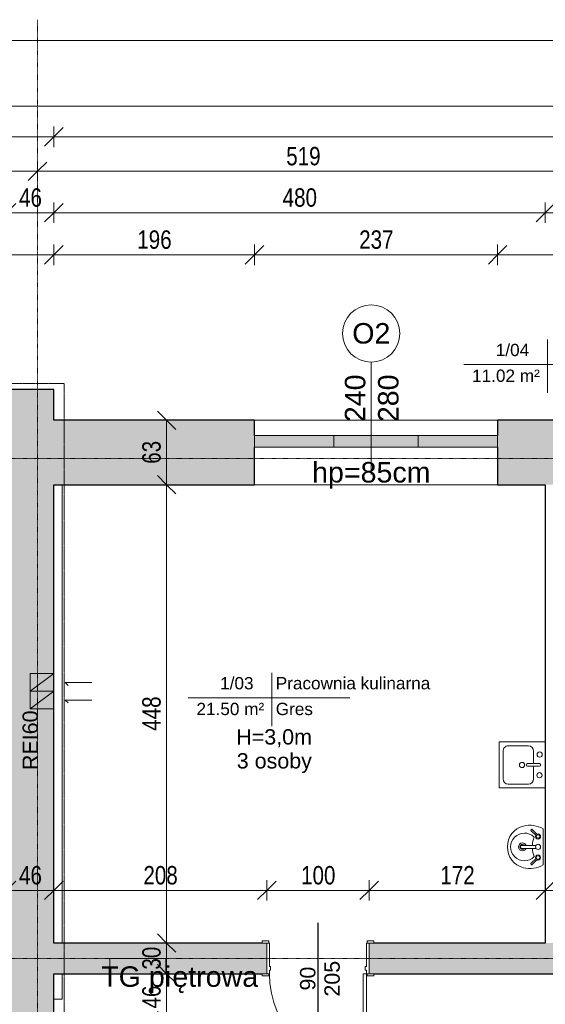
# Model space of a CAD drawing. Header units: centimetres. Extents: x 14785 to 20067, y -11124 to -8451.
# Tile 20 of 26: x 16807 to 17321, y -9414 to -8451. Entities that reach past the tile are written whole.
import ezdxf

# ---------------------------------------------------------------- set-up
doc = ezdxf.new("R2010")
doc.units = ezdxf.units.CM
doc.header["$XCLIPFRAME"] = 2
for name, pattern in [('Aligning Line 1_8_', [0.635, 0.3175, -0.3175]), ('Linia siatki', [0.9925, 0.47, -0.2175, 0.0875, -0.2175]), ('Linia wyrównania', [0.32004, 0.16002, -0.16002])]:
    doc.linetypes.add(name, pattern=pattern)
for name, color, linetype, lineweight in [('A-ANNO-DIMS', 211, 'Continuous', 9), ('A-ANNO-DIMS-100', 211, 'Continuous', 9), ('A-AREA-IDEN', 2, 'Continuous', 9), ('A-DETL', 90, 'Continuous', 9), ('A-DETL-MEDM', 33, 'Continuous', 25), ('A-DETL-THIN', 151, 'Continuous', 9), ('A-DOOR', 31, 'Continuous', 9), ('A-DOOR-FRAM', 31, 'Continuous', 18), ('A-FLOR', 192, 'Continuous', 9), ('A-GLAZ', 151, 'Continuous', 9), ('A-WALL', 113, 'Continuous', 9), ('A-WALL-PATT', 111, 'Continuous', 25), ('G-ANNO-REFR', 1, 'Linia wyrównania', 9), ('G-ANNO-TEXT', 231, 'Continuous', 9), ('I-WALL', 2, 'Continuous', 9), ('P-SANR-FIXT', 6, 'Continuous', 9), ('S-GRID', 1, 'Continuous', 9)]:
    doc.layers.add(name, color=color, linetype=linetype, lineweight=lineweight)
doc.styles.add('Arial_1', font='arial.ttf', dxfattribs={"height": 12})
doc.styles.add('Arial_3', font='arial.ttf', dxfattribs={"height": 15})
doc.styles.add('Arial_4', font='arial.ttf', dxfattribs={"width": 0.8, "height": 18})
doc.styles.add('Arial_5', font='arial.ttf', dxfattribs={"height": 20})
doc.dimstyles.new('Przekątna_-_1_8_mm_Arial', dxfattribs={"dimscale": 30.48, "dimtxt": 18.364669, "dimasz": 0.590551, "dimexe": 0.328084, "dimexo": 0.0625, "dimgap": 0.016404, "dimtad": 1, "dimdec": 0, "dimdsep": 46, "dimtxsty": 'Arial_4', "dimblk1": 'OBLIQUE', "dimblk2": 'OBLIQUE', "dimsah": 1, "dimcen": 0.09, "dimazin": 0, "dimtfac": 1, "dimtdec": 4, "dimtix": 1, "dimtmove": 0, "dimatfit": 3, "dimfxl": 0.328084, "dimfxlon": 1, "dimtvp": 1, "dimtolj": 1, "dimtzin": 0, "dimarcsym": 2})
picture_1 = doc.add_image_def('image1.png', size_in_pixel=(425, 587))

# ---------------------------------------------------------------- blocks, each defined once
blk = doc.blocks.new('wewnetrzne dwupanelowe - 900 x 2100mm-640922-4_Poziom piętra')
at = {"layer": 'A-DOOR'}
for p, q in [((-54.635, 17.3175), (-48.135, 17.3175)), ((-54.635, 15.3175), (-54.635, 17.3175)), ((-48.135, 15.3175), (-54.635, 15.3175)), ((-48.135, 17.3175), (-48.135, 15.3175)), ((48.135, 17.3175), (54.635, 17.3175)), ((48.135, 15.3175), (48.135, 17.3175)), ((54.635, 15.3175), (48.135, 15.3175)), ((54.635, 17.3175), (54.635, 15.3175)), ((-54.635, -14.6825), (-48.135, -14.6825)), ((-54.635, -16.6825), (-54.635, -14.6825)), ((-48.135, -16.6825), (-54.635, -16.6825)), ((-48.135, -14.6825), (-48.135, -16.6825)), ((48.135, -14.6825), (54.635, -14.6825)), ((48.135, -16.6825), (48.135, -14.6825)), ((54.635, -16.6825), (48.135, -16.6825)), ((54.635, -14.6825), (54.635, -16.6825))]:
    blk.add_line(p, q, dxfattribs=at)
at = {"layer": 'A-DOOR', "lineweight": 18}
for p, q in [((44, -14.6825), (47.5, -14.6825)), ((44, -109.6825), (44, -14.6825)), ((47.5, -14.6825), (47.5, -109.6825)), ((47.5, -109.6825), (44, -109.6825))]:
    blk.add_line(p, q, dxfattribs=at)
at = {"layer": 'A-DOOR'}
blk.add_arc((47.5, -14.6825), 95, 180, 270, dxfattribs=at)
at = {"layer": 'A-DOOR-FRAM'}
for p, q in [((-50, 15.3175), (-47.5, 15.3175)), ((-50, -14.6825), (-50, 15.3175)), ((-47.5, 15.3175), (-47.5, -7.69)), ((47.5, 15.3175), (50, 15.3175)), ((47.5, -7.69), (47.5, 15.3175)), ((50, 15.3175), (50, -14.6825)), ((-47.5, -7.69), (-46.23, -7.69)), ((-46.23, -7.69), (-46.23, -11.1825)), ((46.23, -7.69), (47.5, -7.69)), ((46.23, -11.1825), (46.23, -7.69)), ((-47.5, -14.6825), (-50, -14.6825)), ((-47.5, -11.1825), (-47.5, -14.6825)), ((-46.23, -11.1825), (-47.5, -11.1825)), ((47.5, -11.1825), (46.23, -11.1825)), ((47.5, -14.6825), (47.5, -11.1825)), ((50, -14.6825), (47.5, -14.6825))]:
    blk.add_line(p, q, dxfattribs=at)
blk = doc.blocks.new('Aluminum_2 szybowe - 160x140 wymiana-631431-4_Poziom piętra')
at = {"layer": 'A-GLAZ'}
blk.add_hatch(color=256, dxfattribs=at).paths.add_polyline_path([(22.84, 7.73), (22.84, 19.16), (-137.16, 19.16), (-137.16, 7.73), (-117.37, 7.73)])
for p, q in [((-137.16, 19.16), (22.84, 19.16)), ((-137.16, 7.73), (-137.16, 19.16)), ((22.84, 19.16), (22.84, 7.73)), ((22.84, 7.73), (-137.16, 7.73))]:
    blk.add_line(p, q, dxfattribs=at)
blk = doc.blocks.new('Lavabo mural - 05 - 440mm x 350mm-346807-4_Poziom piętra')
at = {"layer": 'P-SANR-FIXT'}
for p, q in [((17.65, 0), (-17.65, 0)), ((-17.19, -11.05), (-11.74, -5.6)), ((-16.1, -12.14), (-10.65, -6.69)), ((-1.5, -21.49), (-1.5, -7.07)), ((1.5, -21.49), (1.5, -7.07)), ((16.41, -12.14), (10.96, -6.69)), ((17.5, -11.05), (12.05, -5.6))]:
    blk.add_line(p, q, dxfattribs=at)
for centre, radius, start, end in [((5.33, -13.08), 26.44, 150.36495, 193.63505), ((-5.33, -13.08), 26.44, 346.36495, 29.63505), ((0, -18.36), 13.5, 135.46291, 45.05561), ((-10.13, -5.07), 2.5, 0, 180), ((-10.13, -5.07), 2.5, 180, 207.05328), ((-10.13, -5.07), 1.7, 360, 180), ((-10.13, -5.07), 1.7, 180, 198.05956), ((-10.13, -5.07), 1.7, 198.05956, 360), ((-10.13, -5.07), 2.5, 242.94672, 0), ((-0.16, 16.03), 26.66, 249.19864, 267.10928), ((0, -5.07), 2.5, 0, 180), ((0, -5.07), 2.5, 180, 0), ((-0.16, 16.03), 26.66, 273.5606, 291.31988), ((10.43, -5.07), 2.5, 360, 180), ((10.43, -5.07), 2.5, 180, 297.05328), ((10.43, -5.07), 1.7, 0, 180), ((10.43, -5.07), 1.7, 180, 0), ((10.43, -5.07), 2.5, 332.94672, 360), ((0, -20.36), 3.86, 112.88275, 180), ((0, -20.36), 2.35, 129.68263, 180), ((0, -20.36), 3.86, 360, 67.11782), ((0, -20.36), 2.35, 360, 50.3185), ((-0.59, -14.51), 20.35, 193.63505, 271.65578), ((0, -20.36), 3.86, 180, 360), ((0, -20.36), 2.35, 180, 360), ((0.59, -14.51), 20.35, 268.34422, 346.36495)]:
    blk.add_arc(centre, radius, start, end, dxfattribs=at)
for centre, major_axis, ratio, start_param, end_param in [((-16.65, -11.59), (-0.545, 0.545), 0.274309, 0, 3.141593), ((16.95, -11.59), (0.545, 0.545), 0.274309, 3.141593, 6.283185), ((0, -21.49), (-1.5, 0), 0.428525, 0, 3.141593)]:
    blk.add_ellipse(centre, major_axis=major_axis, ratio=ratio, start_param=start_param, end_param=end_param, dxfattribs=at)
blk = doc.blocks.new('Zlew kuchenny - typu wyspowego - 450 x 450mm-657858-4_Poziom piętra')
at = {"layer": 'P-SANR-FIXT'}
for p, q in [((-20.93, 22.27), (24.07, 22.27)), ((-20.93, -22.73), (-20.93, 22.27)), ((24.07, 22.27), (24.07, -22.73)), ((-17.12, -6.22), (-17.12, 13.38)), ((-12.04, 18.46), (15.18, 18.46)), ((20.26, 13.38), (20.26, -6.22)), ((0.3, -17.02), (0.3, -5.31)), ((2.84, -17.02), (2.84, -5.31)), ((0.3, -11.3), (-12.04, -11.3)), ((15.18, -11.3), (2.84, -11.3))]:
    blk.add_line(p, q, dxfattribs=at)
for centre, radius, start, end in [((-12.04, 13.38), 5.08, 90, 180), ((15.18, 13.38), 5.08, 360, 90), ((1.57, 0), 2.54, 360, 180), ((1.57, 0), 2.54, 180, 0), ((-12.04, -6.22), 5.08, 180, 270), ((1.57, -5.31), 1.27, 360, 180), ((15.18, -6.22), 5.08, 270, 0), ((-8.43, -17.02), 2.54, 0, 180), ((-8.43, -17.02), 2.54, 180, 0), ((1.57, -17.02), 1.27, 180, 0), ((11.73, -17.23), 2.54, 360, 180), ((11.73, -17.23), 2.54, 180, 0)]:
    blk.add_arc(centre, radius, start, end, dxfattribs=at)
blk = doc.blocks.new('Etyk_pom_1_mala - Etyk_pom_1_mala-219433-4_Poziom piętra')
at = {"layer": 'A-AREA-IDEN'}
for p, q in [((-0.0958, 0.1444), (-0.0958, -0.3781)), ((-0.9154, -0.1015), (0.6661, -0.1015))]:
    blk.add_line(p, q, dxfattribs=at)
blk = doc.blocks.new('DIMBLOCK12-4_Poziom piętra')
at = {"layer": 'A-ANNO-DIMS-100'}
for p, q in [((16720.62, -8680.96), (16720.62, -8670.96)), ((16720.62, -8680.96), (16729.62, -8671.96)), ((16840.62, -8680.96), (16840.62, -8670.96)), ((16840.62, -8680.96), (16849.62, -8671.96)), ((16720.62, -8680.96), (16711.62, -8689.96)), ((16720.62, -8680.96), (16840.62, -8680.96)), ((16720.62, -8680.96), (16720.62, -8690.96)), ((16840.62, -8680.96), (16831.62, -8689.96)), ((16840.62, -8680.96), (16840.62, -8690.96))]:
    blk.add_line(p, q, dxfattribs=at)
at = {"layer": 'A-ANNO-DIMS-100', "color": 0, "insert": (16764.09, -8657.09), "char_height": 18, "width": 39.6677, "attachment_point": 1, "line_spacing_factor": 0.941778, "style": 'Arial_4'}
blk.add_mtext('120', dxfattribs=at)
blk = doc.blocks.new('_Oblique')
at = {"color": 0, "linetype": 'ByBlock', "lineweight": -2}
blk.add_line((-0.5, -0.5), (0.5, 0.5), dxfattribs=at)
blk = doc.blocks.new('DIMBLOCK13-4_Poziom piętra')
at = {"layer": 'A-ANNO-DIMS-100'}
for p, q in [((16840.62, -8680.96), (16840.62, -8670.96)), ((16840.62, -8680.96), (16849.62, -8671.96)), ((17036.62, -8680.96), (17036.62, -8670.96)), ((17036.62, -8680.96), (17045.62, -8671.96)), ((16840.62, -8680.96), (16831.62, -8689.96)), ((16840.62, -8680.96), (17036.62, -8680.96)), ((16840.62, -8680.96), (16840.62, -8690.96)), ((17036.62, -8680.96), (17027.62, -8689.96)), ((17036.62, -8680.96), (17036.62, -8690.96))]:
    blk.add_line(p, q, dxfattribs=at)
at = {"layer": 'A-ANNO-DIMS-100', "color": 0, "insert": (16922.09, -8657.09), "char_height": 18, "width": 39.6677, "attachment_point": 1, "line_spacing_factor": 0.941778, "style": 'Arial_4'}
blk.add_mtext('196', dxfattribs=at)
blk = doc.blocks.new('DIMBLOCK14-4_Poziom piętra')
at = {"layer": 'A-ANNO-DIMS-100'}
for p, q in [((17036.62, -8680.96), (17036.62, -8670.96)), ((17036.62, -8680.96), (17045.62, -8671.96)), ((17274.08, -8680.96), (17274.08, -8670.96)), ((17274.08, -8680.96), (17283.08, -8671.96)), ((17036.62, -8680.96), (17027.62, -8689.96)), ((17036.62, -8680.96), (17274.08, -8680.96)), ((17036.62, -8680.96), (17036.62, -8690.96)), ((17274.08, -8680.96), (17265.08, -8689.96)), ((17274.08, -8680.96), (17274.08, -8690.96))]:
    blk.add_line(p, q, dxfattribs=at)
at = {"layer": 'A-ANNO-DIMS-100', "color": 0, "insert": (17138.82, -8657.09), "char_height": 18, "width": 39.6677, "attachment_point": 1, "line_spacing_factor": 0.941778, "style": 'Arial_4'}
blk.add_mtext('237', dxfattribs=at)
blk = doc.blocks.new('DIMBLOCK15-4_Poziom piętra')
at = {"layer": 'A-ANNO-DIMS-100'}
for p, q in [((17274.08, -8680.96), (17274.08, -8670.96)), ((17274.08, -8680.96), (17283.08, -8671.96)), ((17469.62, -8680.96), (17469.62, -8670.96)), ((17469.62, -8680.96), (17478.62, -8671.96)), ((17274.08, -8680.96), (17265.08, -8689.96)), ((17274.08, -8680.96), (17469.62, -8680.96)), ((17274.08, -8680.96), (17274.08, -8690.96)), ((17469.62, -8680.96), (17460.62, -8689.96)), ((17469.62, -8680.96), (17469.62, -8690.96))]:
    blk.add_line(p, q, dxfattribs=at)
at = {"layer": 'A-ANNO-DIMS-100', "color": 0, "insert": (17355.32, -8657.09), "char_height": 18, "width": 39.6677, "attachment_point": 1, "line_spacing_factor": 0.941778, "style": 'Arial_4'}
blk.add_mtext('196', dxfattribs=at)
blk = doc.blocks.new('DIMBLOCK29-4_Poziom piętra')
at = {"layer": 'A-ANNO-DIMS-100'}
for p, q in [((16794.62, -8639.81), (16794.62, -8629.81)), ((16794.62, -8639.81), (16803.62, -8630.81)), ((16840.62, -8639.81), (16840.62, -8629.81)), ((16840.62, -8639.81), (16849.62, -8630.81)), ((16794.62, -8639.81), (16785.62, -8648.81)), ((16794.62, -8639.81), (16840.62, -8639.81)), ((16794.62, -8639.81), (16794.62, -8649.81)), ((16840.62, -8639.81), (16831.62, -8648.81)), ((16840.62, -8639.81), (16840.62, -8649.81))]:
    blk.add_line(p, q, dxfattribs=at)
at = {"layer": 'A-ANNO-DIMS-100', "color": 0, "insert": (16806.6, -8615.94), "char_height": 18, "width": 26.4451, "attachment_point": 1, "line_spacing_factor": 0.941778, "style": 'Arial_4'}
blk.add_mtext('46', dxfattribs=at)
blk = doc.blocks.new('DIMBLOCK30-4_Poziom piętra')
at = {"layer": 'A-ANNO-DIMS-100'}
for p, q in [((16840.62, -8639.81), (16840.62, -8629.81)), ((16840.62, -8639.81), (16849.62, -8630.81)), ((17320.62, -8639.81), (17320.62, -8629.81)), ((17320.62, -8639.81), (17329.62, -8630.81)), ((16840.62, -8639.81), (16831.62, -8648.81)), ((16840.62, -8639.81), (17320.62, -8639.81)), ((16840.62, -8639.81), (16840.62, -8649.81)), ((17320.62, -8639.81), (17311.62, -8648.81)), ((17320.62, -8639.81), (17320.62, -8649.81))]:
    blk.add_line(p, q, dxfattribs=at)
at = {"layer": 'A-ANNO-DIMS-100', "color": 0, "insert": (17064.09, -8615.94), "char_height": 18, "width": 39.6677, "attachment_point": 1, "line_spacing_factor": 0.941778, "style": 'Arial_4'}
blk.add_mtext('480', dxfattribs=at)
blk = doc.blocks.new('DIMBLOCK31-4_Poziom piętra')
at = {"layer": 'A-ANNO-DIMS-100'}
for p, q in [((17320.62, -8639.81), (17320.62, -8629.81)), ((17320.62, -8639.81), (17329.62, -8630.81)), ((17360.62, -8639.81), (17360.62, -8629.81)), ((17360.62, -8639.81), (17369.62, -8630.81)), ((17320.62, -8639.81), (17311.62, -8648.81)), ((17320.62, -8639.81), (17360.62, -8639.81)), ((17320.62, -8639.81), (17320.62, -8649.81)), ((17360.62, -8639.81), (17351.62, -8648.81)), ((17360.62, -8639.81), (17360.62, -8649.81))]:
    blk.add_line(p, q, dxfattribs=at)
at = {"layer": 'A-ANNO-DIMS-100', "color": 0, "insert": (17329.6, -8615.94), "char_height": 18, "width": 26.4451, "attachment_point": 1, "line_spacing_factor": 0.941778, "style": 'Arial_4'}
blk.add_mtext('40', dxfattribs=at)
blk = doc.blocks.new('DIMBLOCK40-4_Poziom piętra')
at = {"layer": 'A-ANNO-DIMS-100'}
for p, q in [((16475.62, -8599.34), (16475.62, -8589.34)), ((16475.62, -8599.34), (16484.62, -8590.34)), ((16824.62, -8599.34), (16824.62, -8589.34)), ((16824.62, -8599.34), (16833.62, -8590.34)), ((16475.62, -8599.34), (16466.62, -8608.34)), ((16475.62, -8599.34), (16824.62, -8599.34)), ((16475.62, -8599.34), (16475.62, -8609.34)), ((16824.62, -8599.34), (16815.62, -8608.34)), ((16824.62, -8599.34), (16824.62, -8609.34))]:
    blk.add_line(p, q, dxfattribs=at)
at = {"layer": 'A-ANNO-DIMS-100', "color": 0, "insert": (16633.59, -8575.48), "char_height": 18, "width": 39.6677, "attachment_point": 1, "line_spacing_factor": 0.941778, "style": 'Arial_4'}
blk.add_mtext('349', dxfattribs=at)
blk = doc.blocks.new('DIMBLOCK41-4_Poziom piętra')
at = {"layer": 'A-ANNO-DIMS-100'}
for p, q in [((16824.62, -8599.34), (16824.62, -8589.34)), ((16824.62, -8599.34), (16833.62, -8590.34)), ((17343.62, -8599.34), (17343.62, -8589.34)), ((17343.62, -8599.34), (17352.62, -8590.34)), ((16824.62, -8599.34), (16815.62, -8608.34)), ((16824.62, -8599.34), (17343.62, -8599.34)), ((16824.62, -8599.34), (16824.62, -8609.34)), ((17343.62, -8599.34), (17334.62, -8608.34)), ((17343.62, -8599.34), (17343.62, -8609.34))]:
    blk.add_line(p, q, dxfattribs=at)
at = {"layer": 'A-ANNO-DIMS-100', "color": 0, "insert": (17067.59, -8575.48), "char_height": 18, "width": 39.6677, "attachment_point": 1, "line_spacing_factor": 0.941778, "style": 'Arial_4'}
blk.add_mtext('519', dxfattribs=at)
blk = doc.blocks.new('DIMBLOCK45-4_Poziom piętra')
at = {"layer": 'A-ANNO-DIMS-100'}
for p, q in [((16193.62, -8565.63), (16193.62, -8555.63)), ((16193.62, -8565.63), (16202.62, -8556.63)), ((16840.62, -8565.63), (16840.62, -8555.63)), ((16840.62, -8565.63), (16849.62, -8556.63)), ((16193.62, -8565.63), (16184.62, -8574.63)), ((16193.62, -8565.63), (16840.62, -8565.63)), ((16193.62, -8565.63), (16193.62, -8575.63)), ((16840.62, -8565.63), (16831.62, -8574.63)), ((16840.62, -8565.63), (16840.62, -8575.63))]:
    blk.add_line(p, q, dxfattribs=at)
at = {"layer": 'A-ANNO-DIMS-100', "color": 0, "insert": (16500.59, -8541.77), "char_height": 18, "width": 39.6677, "attachment_point": 1, "line_spacing_factor": 0.941778, "style": 'Arial_4'}
blk.add_mtext('647', dxfattribs=at)
blk = doc.blocks.new('DIMBLOCK46-4_Poziom piętra')
at = {"layer": 'A-ANNO-DIMS-100'}
for p, q in [((16840.62, -8565.63), (16840.62, -8555.63)), ((16840.62, -8565.63), (16849.62, -8556.63)), ((17920.62, -8565.63), (17920.62, -8555.63)), ((17920.62, -8565.63), (17929.62, -8556.63)), ((16840.62, -8565.63), (16831.62, -8574.63)), ((16840.62, -8565.63), (17920.62, -8565.63)), ((16840.62, -8565.63), (16840.62, -8575.63)), ((17920.62, -8565.63), (17911.62, -8574.63)), ((17920.62, -8565.63), (17920.62, -8575.63))]:
    blk.add_line(p, q, dxfattribs=at)
at = {"layer": 'A-ANNO-DIMS-100', "color": 0, "insert": (17358.58, -8541.77), "char_height": 18, "width": 52.8902, "attachment_point": 1, "line_spacing_factor": 0.941778, "style": 'Arial_4'}
blk.add_mtext('1080', dxfattribs=at)
blk = doc.blocks.new('DIMBLOCK47-4_Poziom piętra')
at = {"layer": 'A-ANNO-DIMS-100'}
for p, q in [((15120.62, -8535.51), (15120.62, -8525.51)), ((15120.62, -8535.51), (15129.62, -8526.51)), ((17920.62, -8535.51), (17920.62, -8525.51)), ((17920.62, -8535.51), (17929.62, -8526.51)), ((15120.62, -8535.51), (15111.62, -8544.51)), ((15120.62, -8535.51), (17920.62, -8535.51)), ((15120.62, -8535.51), (15120.62, -8545.51)), ((17920.62, -8535.51), (17911.62, -8544.51)), ((17920.62, -8535.51), (17920.62, -8545.51))]:
    blk.add_line(p, q, dxfattribs=at)
at = {"layer": 'A-ANNO-DIMS-100', "color": 0, "insert": (16498.58, -8511.64), "char_height": 18, "width": 52.8902, "attachment_point": 1, "line_spacing_factor": 0.941778, "style": 'Arial_4'}
blk.add_mtext('2800', dxfattribs=at)
blk = doc.blocks.new('DIMBLOCK174-4_Poziom piętra')
at = {"layer": 'A-ANNO-DIMS-100'}
for p, q in [((16794.62, -9302.32), (16794.62, -9292.32)), ((16794.62, -9302.32), (16803.62, -9293.32)), ((16840.62, -9302.32), (16840.62, -9292.32)), ((16840.62, -9302.32), (16849.62, -9293.32)), ((16794.62, -9302.32), (16785.62, -9311.32)), ((16794.62, -9302.32), (16840.62, -9302.32)), ((16794.62, -9302.32), (16794.62, -9312.32)), ((16840.62, -9302.32), (16831.62, -9311.32)), ((16840.62, -9302.32), (16840.62, -9312.32))]:
    blk.add_line(p, q, dxfattribs=at)
at = {"layer": 'A-ANNO-DIMS-100', "color": 0, "insert": (16806.6, -9278.45), "char_height": 18, "width": 26.4451, "attachment_point": 1, "line_spacing_factor": 0.941778, "style": 'Arial_4'}
blk.add_mtext('46', dxfattribs=at)
blk = doc.blocks.new('DIMBLOCK175-4_Poziom piętra')
at = {"layer": 'A-ANNO-DIMS-100'}
for p, q in [((16840.62, -9302.32), (16840.62, -9292.32)), ((16840.62, -9302.32), (16849.62, -9293.32)), ((17048.62, -9302.32), (17048.62, -9292.32)), ((17048.62, -9302.32), (17057.62, -9293.32)), ((16840.62, -9302.32), (16831.62, -9311.32)), ((16840.62, -9302.32), (17048.62, -9302.32)), ((16840.62, -9302.32), (16840.62, -9312.32)), ((17048.62, -9302.32), (17039.62, -9311.32)), ((17048.62, -9302.32), (17048.62, -9312.32))]:
    blk.add_line(p, q, dxfattribs=at)
at = {"layer": 'A-ANNO-DIMS-100', "color": 0, "insert": (16928.09, -9278.45), "char_height": 18, "width": 39.6677, "attachment_point": 1, "line_spacing_factor": 0.941778, "style": 'Arial_4'}
blk.add_mtext('208', dxfattribs=at)
blk = doc.blocks.new('DIMBLOCK176-4_Poziom piętra')
at = {"layer": 'A-ANNO-DIMS-100'}
for p, q in [((17048.62, -9302.32), (17048.62, -9292.32)), ((17048.62, -9302.32), (17057.62, -9293.32)), ((17148.62, -9302.32), (17148.62, -9292.32)), ((17148.62, -9302.32), (17157.62, -9293.32)), ((17048.62, -9302.32), (17039.62, -9311.32)), ((17048.62, -9302.32), (17148.62, -9302.32)), ((17048.62, -9302.32), (17048.62, -9312.32)), ((17148.62, -9302.32), (17139.62, -9311.32)), ((17148.62, -9302.32), (17148.62, -9312.32))]:
    blk.add_line(p, q, dxfattribs=at)
at = {"layer": 'A-ANNO-DIMS-100', "color": 0, "insert": (17082.09, -9278.45), "char_height": 18, "width": 39.6677, "attachment_point": 1, "line_spacing_factor": 0.941778, "style": 'Arial_4'}
blk.add_mtext('100', dxfattribs=at)
blk = doc.blocks.new('DIMBLOCK177-4_Poziom piętra')
at = {"layer": 'A-ANNO-DIMS-100'}
for p, q in [((17148.62, -9302.32), (17148.62, -9292.32)), ((17148.62, -9302.32), (17157.62, -9293.32)), ((17320.62, -9302.32), (17320.62, -9292.32)), ((17320.62, -9302.32), (17329.62, -9293.32)), ((17148.62, -9302.32), (17139.62, -9311.32)), ((17148.62, -9302.32), (17320.62, -9302.32)), ((17148.62, -9302.32), (17148.62, -9312.32)), ((17320.62, -9302.32), (17311.62, -9311.32)), ((17320.62, -9302.32), (17320.62, -9312.32))]:
    blk.add_line(p, q, dxfattribs=at)
at = {"layer": 'A-ANNO-DIMS-100', "color": 0, "insert": (17218.09, -9278.45), "char_height": 18, "width": 39.6677, "attachment_point": 1, "line_spacing_factor": 0.941778, "style": 'Arial_4'}
blk.add_mtext('172', dxfattribs=at)
blk = doc.blocks.new('DIMBLOCK178-4_Poziom piętra')
at = {"layer": 'A-ANNO-DIMS-100'}
for p, q in [((17320.62, -9302.32), (17320.62, -9292.32)), ((17320.62, -9302.32), (17329.62, -9293.32)), ((17360.62, -9302.32), (17360.62, -9292.32)), ((17360.62, -9302.32), (17369.62, -9293.32)), ((17320.62, -9302.32), (17311.62, -9311.32)), ((17320.62, -9302.32), (17360.62, -9302.32)), ((17320.62, -9302.32), (17320.62, -9312.32)), ((17360.62, -9302.32), (17351.62, -9311.32)), ((17360.62, -9302.32), (17360.62, -9312.32))]:
    blk.add_line(p, q, dxfattribs=at)
at = {"layer": 'A-ANNO-DIMS-100', "color": 0, "insert": (17329.6, -9278.45), "char_height": 18, "width": 26.4451, "attachment_point": 1, "line_spacing_factor": 0.941778, "style": 'Arial_4'}
blk.add_mtext('40', dxfattribs=at)
blk = doc.blocks.new('DIMBLOCK240-4_Poziom piętra')
at = {"layer": 'A-ANNO-DIMS-100'}
for p, q in [((16950.8, -9383.71), (16941.8, -9374.71)), ((16950.8, -9383.71), (16940.8, -9383.71)), ((16950.8, -9429.71), (16950.8, -9383.71)), ((16950.8, -9383.71), (16959.8, -9392.71)), ((16950.8, -9383.71), (16960.8, -9383.71)), ((16950.8, -9429.71), (16941.8, -9420.71)), ((16950.8, -9429.71), (16940.8, -9429.71)), ((16950.8, -9429.71), (16959.8, -9438.71)), ((16950.8, -9429.71), (16960.8, -9429.71))]:
    blk.add_line(p, q, dxfattribs=at)
at = {"layer": 'A-ANNO-DIMS-100', "color": 0, "insert": (16926.93, -9417.73), "char_height": 18, "width": 26.4451, "attachment_point": 1, "rotation": 90, "line_spacing_factor": 0.941778, "style": 'Arial_4'}
blk.add_mtext('46', dxfattribs=at)
blk = doc.blocks.new('DIMBLOCK241-4_Poziom piętra')
at = {"layer": 'A-ANNO-DIMS-100'}
for p, q in [((16950.8, -9353.71), (16941.8, -9344.71)), ((16950.8, -9353.71), (16940.8, -9353.71)), ((16950.8, -9383.71), (16950.8, -9353.71)), ((16950.8, -9353.71), (16959.8, -9362.71)), ((16950.8, -9353.71), (16960.8, -9353.71)), ((16950.8, -9383.71), (16941.8, -9374.71)), ((16950.8, -9383.71), (16940.8, -9383.71)), ((16950.8, -9383.71), (16959.8, -9392.71)), ((16950.8, -9383.71), (16960.8, -9383.71))]:
    blk.add_line(p, q, dxfattribs=at)
at = {"layer": 'A-ANNO-DIMS-100', "color": 0, "insert": (16926.93, -9379.73), "char_height": 18, "width": 26.4451, "attachment_point": 1, "rotation": 90, "line_spacing_factor": 0.941778, "style": 'Arial_4'}
blk.add_mtext('30', dxfattribs=at)
blk = doc.blocks.new('DIMBLOCK242-4_Poziom piętra')
at = {"layer": 'A-ANNO-DIMS-100'}
for p, q in [((16950.8, -8905.71), (16941.8, -8896.71)), ((16950.8, -8905.71), (16940.8, -8905.71)), ((16950.8, -9353.71), (16950.8, -8905.71)), ((16950.8, -8905.71), (16959.8, -8914.71)), ((16950.8, -8905.71), (16960.8, -8905.71)), ((16950.8, -9353.71), (16941.8, -9344.71)), ((16950.8, -9353.71), (16940.8, -9353.71)), ((16950.8, -9353.71), (16959.8, -9362.71)), ((16950.8, -9353.71), (16960.8, -9353.71))]:
    blk.add_line(p, q, dxfattribs=at)
at = {"layer": 'A-ANNO-DIMS-100', "color": 0, "insert": (16926.93, -9146.24), "char_height": 18, "width": 39.6677, "attachment_point": 1, "rotation": 90, "line_spacing_factor": 0.941778, "style": 'Arial_4'}
blk.add_mtext('448', dxfattribs=at)
blk = doc.blocks.new('DIMBLOCK243-4_Poziom piętra')
at = {"layer": 'A-ANNO-DIMS-100'}
for p, q in [((16950.8, -8842.71), (16941.8, -8833.71)), ((16950.8, -8842.71), (16940.8, -8842.71)), ((16950.8, -8905.71), (16950.8, -8842.71)), ((16950.8, -8842.71), (16959.8, -8851.71)), ((16950.8, -8842.71), (16960.8, -8842.71)), ((16950.8, -8905.71), (16941.8, -8896.71)), ((16950.8, -8905.71), (16940.8, -8905.71)), ((16950.8, -8905.71), (16959.8, -8914.71)), ((16950.8, -8905.71), (16960.8, -8905.71))]:
    blk.add_line(p, q, dxfattribs=at)
at = {"layer": 'A-ANNO-DIMS-100', "color": 0, "insert": (16926.93, -8885.23), "char_height": 18, "width": 26.4451, "attachment_point": 1, "rotation": 90, "line_spacing_factor": 0.941778, "style": 'Arial_4'}
blk.add_mtext('63', dxfattribs=at)

msp = doc.modelspace()

# ---------------------------------------------------------------- hatches: boundary and pattern name
at = {"layer": 'A-WALL-PATT', "lineweight": 9}
h = msp.add_hatch(color=256, dxfattribs=at)
h.paths.add_polyline_path([(16794.62, -10352.71), (16840.62, -10352.71), (16840.62, -9574.71), (16794.62, -9574.71), (16794.62, -10337.71)])
h.paths.add_polyline_path([(16824.62, -9429.71), (16840.62, -9429.71), (16840.62, -8812.71), (16794.62, -8812.71), (16794.62, -9429.71)])
h = msp.add_hatch(color=256, dxfattribs=at)
h.paths.add_polyline_path([(17320.62, -8905.71), (17340.62, -8905.71), (17340.62, -8842.71), (17274.08, -8842.71), (17274.08, -8905.71)])
h.paths.add_polyline_path([(16840.62, -8905.71), (17036.62, -8905.71), (17036.62, -8842.71), (16840.62, -8842.71)])
h = msp.add_hatch(color=256, dxfattribs=at)
h.paths.add_polyline_path([(17401.84, -9383.71), (17401.84, -9353.71), (17148.62, -9353.71), (17148.62, -9383.71), (17380.87, -9383.71)])
h.paths.add_polyline_path([(17048.62, -9383.71), (17048.62, -9353.71), (16840.62, -9353.71), (16840.62, -9383.71), (17043.99, -9383.71)])

# ---------------------------------------------------------------- linework, layer by layer
at = {"layer": 'A-DETL', "linetype": 'Aligning Line 1_8_', "lineweight": 18}
for p in [(16454.55, -8806.76), (16850.55, -9630.76)]:
    msp.add_line(p, (16850.55, -8806.76), dxfattribs=at)
at = {"layer": 'A-DETL', "lineweight": 18}
for p, q in [((16840.62, -9090.22), (16817.62, -9090.22)), ((16817.62, -9090.22), (16817.62, -9107.43)), ((16840.62, -9090.22), (16817.62, -9107.43)), ((16840.62, -9107.43), (16840.62, -9090.22)), ((16851.82, -9099.05), (16877.82, -9099.05)), ((16877.82, -9099.05), (16851.82, -9099.05)), ((16851.82, -9099.05), (16854.65, -9101.87)), ((16817.62, -9107.43), (16840.62, -9107.43)), ((16840.62, -9107.43), (16817.62, -9107.43)), ((16817.62, -9107.43), (16817.62, -9124.64)), ((16840.62, -9107.43), (16817.62, -9124.64)), ((16840.62, -9124.64), (16840.62, -9107.43)), ((16817.62, -9124.64), (16840.62, -9124.64)), ((16851.82, -9116.25), (16877.82, -9116.25)), ((16877.82, -9116.25), (16851.82, -9116.25)), ((16851.82, -9116.25), (16854.65, -9119.08))]:
    msp.add_line(p, q, dxfattribs=at)
at = {"layer": 'A-DETL-MEDM'}
msp.add_line((17098.62, -9334.09), (17098.62, -9445.09), dxfattribs=at)
at = {"layer": 'A-DETL-THIN'}
for p, q in [((17150.58, -8785.82), (17150.58, -8895.82)), ((16895.17, -9368.71), (16895.17, -9383.71)), ((16950.11, -9368.71), (16895.17, -9368.71)), ((16950.11, -9383.71), (16950.11, -9368.71)), ((16895.17, -9383.71), (16950.11, -9383.71))]:
    msp.add_line(p, q, dxfattribs=at)
msp.add_circle((17150.58, -8757.82), 28, dxfattribs=at)
at = {"layer": 'A-FLOR'}
for p, q in [((16848.62, -8905.71), (16848.62, -9353.71)), ((16848.62, -9383.71), (16848.62, -9408.71)), ((16848.62, -9408.71), (16840.62, -9408.71))]:
    msp.add_line(p, q, dxfattribs=at)
at = {"layer": 'A-WALL', "lineweight": 25}
for p, q in [((16840.62, -8812.71), (16720.62, -8812.71)), ((16840.62, -8842.71), (16840.62, -8812.71)), ((17036.62, -8842.71), (16840.62, -8842.71)), ((17036.62, -8857.71), (17036.62, -8842.71)), ((17469.62, -8842.71), (17274.08, -8842.71)), ((17274.08, -8842.71), (17274.08, -8857.71)), ((17036.62, -8905.71), (17036.62, -8869.14)), ((17274.08, -8869.14), (17274.08, -8905.71)), ((16840.62, -9353.71), (16840.62, -8905.71)), ((16840.62, -8905.71), (17036.62, -8905.71)), ((17274.08, -8905.71), (17320.62, -8905.71)), ((17043.99, -9353.71), (16840.62, -9353.71)), ((17320.62, -9353.71), (17153.26, -9353.71)), ((16840.62, -9429.71), (16840.62, -9383.71)), ((16840.62, -9383.71), (17043.99, -9383.71)), ((17153.26, -9383.71), (17490.99, -9383.71))]:
    msp.add_line(p, q, dxfattribs=at)
at = {"layer": 'A-WALL'}
for p, q in [((17036.62, -8842.71), (17274.08, -8842.71)), ((17274.08, -8905.71), (17036.62, -8905.71))]:
    msp.add_line(p, q, dxfattribs=at)
at = {"layer": 'I-WALL', "lineweight": 25}
msp.add_line((17320.62, -8905.71), (17320.62, -9353.71), dxfattribs=at)
at = {"layer": 'S-GRID', "linetype": 'Linia siatki'}
for p, q in [((16824.62, -8451.11), (16824.62, -11063.66)), ((14793.33, -8880.21), (18286.21, -8880.21)), ((14793.33, -9368.71), (18286.21, -9368.71))]:
    msp.add_line(p, q, dxfattribs=at)

# ---------------------------------------------------------------- block references
at = {"layer": 'A-AREA-IDEN', "xscale": 99.99999999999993, "yscale": 99.99999999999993, "zscale": 99.99999999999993}
for p in [(17332.47, -8778.15), (17063.26, -9103.91)]:
    msp.add_blockref('Etyk_pom_1_mala - Etyk_pom_1_mala-219433-4_Poziom piętra', p, dxfattribs=at)
at = {"layer": 'A-DOOR'}
msp.add_blockref('wewnetrzne dwupanelowe - 900 x 2100mm-640922-4_Poziom piętra', (17098.62, -9369.03), dxfattribs=at)
at = {"layer": 'A-GLAZ'}
for p in [(17173.78, -8876.87), (17251.24, -8876.87)]:
    msp.add_blockref('Aluminum_2 szybowe - 160x140 wymiana-631431-4_Poziom piętra', p, dxfattribs=at)
at = {"layer": 'P-SANR-FIXT'}
for name, p, rotation in [('Zlew kuchenny - typu wyspowego - 450 x 450mm-657858-4_Poziom piętra', (17297.89, -9181.23), 89.99999999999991), ('Lavabo mural - 05 - 440mm x 350mm-346807-4_Poziom piętra', (17318.62, -9259.74), 269.9999999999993)]:
    msp.add_blockref(name, p, dxfattribs=dict(at, rotation=rotation))

# ---------------------------------------------------------------- texts
at = {"layer": 'A-AREA-IDEN', "char_height": 12, "attachment_point": 1, "style": 'Arial_1'}
for s, insert, width in [('1/04', (17272.28, -8767.98), 42.4894), ('11.02 m²', (17249.14, -8793.15), 85.7806), ('1/03', (17003.07, -9093.74), 42.4894), ('Pracownia kulinarna', (17057.35, -9093.74), 194.8101), ('21.50 m²', (16979.93, -9118.91), 85.7806), ('Gres', (17057.35, -9118.91), 47.2996)]:
    msp.add_mtext(s, dxfattribs=dict(at, insert=insert, width=width))
at = {"layer": 'G-ANNO-TEXT', "color": 7, "attachment_point": 1}
for s, insert, char_height, width, style in [('O2', (17132.06, -8747.7), 20, 45.6962, 'Arial_5'), ('hp=85cm', (17092.83, -8883.55), 20, 143.5021, 'Arial_5'), ('H=3,0m', (17018.78, -9144.7), 15, 91.3924, 'Arial_3'), ('3 osoby', (17019.28, -9168.1), 15, 87.3839, 'Arial_3'), ('ętrowa', (16956.33, -9376.54), 20, 101.8143, 'Arial_5'), ('TG pi', (16886.88, -9376.54), 20, 84.1772, 'Arial_5')]:
    msp.add_mtext(s, dxfattribs=dict(at, insert=insert, char_height=char_height, width=width, style=style))
at = {"layer": 'G-ANNO-TEXT', "color": 7, "attachment_point": 1, "rotation": 90}
for s, insert, char_height, width, style in [('240', (17124.85, -8844.54), 20, 57.7215, 'Arial_5'), ('280', (17157.26, -8844.54), 20, 57.7215, 'Arial_5'), ('205', (17104.85, -9406.11), 15, 43.2911, 'Arial_3'), ('90', (17081.04, -9400.16), 15, 28.8607, 'Arial_3'), ('\\fArial|b0|i0|c238|p34|; ', (17081.04, -9406.11), 15, 7.2152, 'Arial_3')]:
    msp.add_mtext(s, dxfattribs=dict(at, insert=insert, char_height=char_height, width=width, style=style))
at = {"layer": 'G-ANNO-TEXT', "color": 1, "insert": (16810.04, -9184.64), "char_height": 15, "width": 71.3502, "attachment_point": 1, "rotation": 90, "style": 'Arial_3'}
msp.add_mtext('REI60', dxfattribs=at)

# ---------------------------------------------------------------- dimensions: what is measured, and where the dimension line sits
at = {"layer": 'A-ANNO-DIMS'}
for base, p1, p2, override, picture, middle in [((17920.62, -8535.51), (15120.62, -8545.51), (17920.62, -8545.51), {"dimpost": '<>', "dimfxl": 2800}, 'DIMBLOCK47-4_Poziom piętra', (16520.62, -8525.82)), ((16840.62, -8565.63), (16193.62, -8575.63), (16840.62, -8575.63), {"dimpost": '<>', "dimfxl": 647}, 'DIMBLOCK45-4_Poziom piętra', (16517.12, -8555.94)), ((17920.62, -8565.63), (16840.62, -8575.63), (17920.62, -8575.63), {"dimpost": '<>', "dimfxl": 1080}, 'DIMBLOCK46-4_Poziom piętra', (17380.62, -8555.94)), ((16824.62, -8599.34), (16475.62, -8589.34), (16824.62, -8589.34), {"dimpost": '<>', "dimfxl": 349}, 'DIMBLOCK40-4_Poziom piętra', (16650.12, -8589.65)), ((17343.62, -8599.34), (16824.62, -8589.34), (17343.62, -8589.34), {"dimpost": '<>', "dimfxl": 519}, 'DIMBLOCK41-4_Poziom piętra', (17084.12, -8589.65)), ((16840.62, -8639.81), (16794.62, -8649.81), (16840.62, -8649.81), {"dimpost": '<>', "dimfxl": 46}, 'DIMBLOCK29-4_Poziom piętra', (16817.62, -8630.11)), ((17320.62, -8639.81), (16840.62, -8649.81), (17320.62, -8649.81), {"dimpost": '<>', "dimfxl": 480}, 'DIMBLOCK30-4_Poziom piętra', (17080.62, -8630.11)), ((17360.62, -8639.81), (17320.62, -8649.81), (17360.62, -8649.81), {"dimpost": '<>', "dimfxl": 40}, 'DIMBLOCK31-4_Poziom piętra', (17340.62, -8630.11)), ((16840.62, -8680.96), (16720.62, -8690.96), (16840.62, -8690.96), {"dimpost": '<>', "dimfxl": 120}, 'DIMBLOCK12-4_Poziom piętra', (16780.62, -8671.27)), ((17036.62, -8680.96), (16840.62, -8690.96), (17036.62, -8690.96), {"dimpost": '<>', "dimfxl": 196}, 'DIMBLOCK13-4_Poziom piętra', (16938.62, -8671.27)), ((17274.08, -8680.96), (17036.62, -8690.96), (17274.08, -8690.96), {"dimpost": '<>', "dimfxl": 237.46}, 'DIMBLOCK14-4_Poziom piętra', (17155.35, -8671.27)), ((17469.62, -8680.96), (17274.08, -8690.96), (17469.62, -8690.96), {"dimpost": '<>', "dimfxl": 195.54}, 'DIMBLOCK15-4_Poziom piętra', (17371.85, -8671.27)), ((16840.62, -9302.32), (16794.62, -9292.32), (16840.62, -9292.32), {"dimpost": '<>', "dimfxl": 46}, 'DIMBLOCK174-4_Poziom piętra', (16817.62, -9292.63)), ((17048.62, -9302.32), (16840.62, -9292.32), (17048.62, -9312.32), {"dimpost": '<>', "dimfxl": 208.959326}, 'DIMBLOCK175-4_Poziom piętra', (16944.62, -9292.63)), ((17148.62, -9302.32), (17048.62, -9312.32), (17148.62, -9312.32), {"dimpost": '<>', "dimfxl": 100}, 'DIMBLOCK176-4_Poziom piętra', (17098.62, -9292.63)), ((17320.62, -9302.32), (17148.62, -9312.32), (17320.62, -9292.32), {"dimpost": '<>', "dimfxl": 173.158887}, 'DIMBLOCK177-4_Poziom piętra', (17234.62, -9292.78)), ((17360.62, -9302.32), (17320.62, -9292.32), (17360.62, -9292.32), {"dimpost": '<>', "dimfxl": 40}, 'DIMBLOCK178-4_Poziom piętra', (17340.62, -9292.63))]:
    dim = msp.add_linear_dim(base=base, p1=p1, p2=p2, dimstyle='Przekątna_-_1_8_mm_Arial', override=override, dxfattribs=at)
    dim.commit()
    dim.dimension.update_dxf_attribs({"geometry": picture, "text_midpoint": middle})
for base, p1, p2, override, picture, middle in [((16950.8, -8842.71), (16940.8, -8905.71), (16940.8, -8842.71), {"dimpost": '<>', "dimfxl": 63}, 'DIMBLOCK243-4_Poziom piętra', (16941.11, -8874.21)), ((16950.8, -8905.71), (16940.8, -9353.71), (16940.8, -8905.71), {"dimpost": '<>', "dimfxl": 448}, 'DIMBLOCK242-4_Poziom piętra', (16941.11, -9129.71)), ((16950.8, -9353.71), (16940.8, -9383.71), (16940.8, -9353.71), {"dimpost": '<>', "dimfxl": 30}, 'DIMBLOCK241-4_Poziom piętra', (16941.11, -9368.71)), ((16950.8, -9383.71), (16940.8, -9429.71), (16940.8, -9383.71), {"dimpost": '<>', "dimfxl": 46}, 'DIMBLOCK240-4_Poziom piętra', (16941.11, -9406.71))]:
    dim = msp.add_linear_dim(base=base, p1=p1, p2=p2, angle=90, dimstyle='Przekątna_-_1_8_mm_Arial', override=override, dxfattribs=at)
    dim.commit()
    dim.dimension.update_dxf_attribs({"geometry": picture, "text_midpoint": middle})

# ---------------------------------------------------------------- pictures from other files: only their frames are drawn
at = {"layer": 'G-ANNO-REFR'}
image = msp.add_image(picture_1, insert=(13294.02, -10599.16), size_in_units=(1499.31, 2070.81), dxfattribs=at)
image.set_boundary_path([(422.208, 706.731), (422.208, -16.598), (1893.711, -16.598), (1893.711, 706.731), (422.208, 706.731)])
image.dxf.flags = 15

doc.saveas('drawing.dxf')
